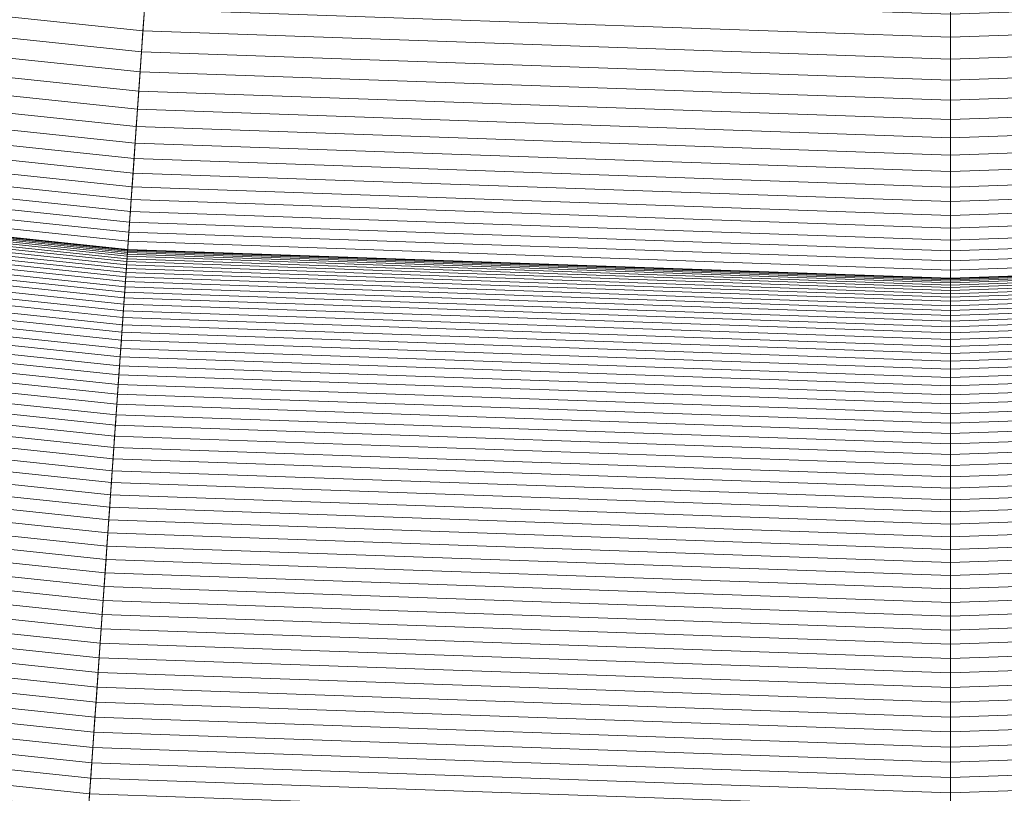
# Model space of a CAD drawing. Header units: centimetres. Extents: x -21.9 to 23.1, y -23 to 22.
# Tile 49 of 191: x -1 to 0.7, y -21.7 to -20.4. Entities that reach past the tile are written whole.
import ezdxf

# ---------------------------------------------------------------- set-up
doc = ezdxf.new("R2010")
doc.units = ezdxf.units.CM
doc.header["$LTSCALE"] = 2.54
doc.layers.add('Lucido design-1', color=7, linetype='Continuous')

# ---------------------------------------------------------------- blocks, each defined once
blk = doc.blocks.new('Gruppo-2-1')
at = {"color": 5, "linetype": 'Continuous', "lineweight": 9}
for points in [[(-1.4964, -10.2915, -940.4271), (-0.809, -10.4127, -940.4271), (-2.4934, -22.3979, -940.4271), (-4.0127, -22.13, -940.4271)], [(-1.4964, -10.2915, -940.4271), (-0.809, -10.4127, -940.4271), (-2.4934, -22.3979, -940.4271), (-4.0127, -22.13, -940.4271)], [(-0.809, -10.4127, -940.4271), (-0.1148, -10.4856, -940.4271), (-0.9591, -22.5591, -940.4271), (-2.4934, -22.3979, -940.4271)], [(-0.809, -10.4127, -940.4271), (-0.1148, -10.4856, -940.4271), (-0.9591, -22.5591, -940.4271), (-2.4934, -22.3979, -940.4271)], [(-0.1148, -10.4856, -940.4271), (0.5828, -10.51, -940.4271), (0.5828, -22.613, -940.4271), (-0.9591, -22.5591, -940.4271)], [(-0.1148, -10.4856, -940.4271), (0.5828, -10.51, -940.4271), (0.5828, -22.613, -940.4271), (-0.9591, -22.5591, -940.4271)], [(0.5828, -10.51, -940.4271), (1.2803, -10.4856, -940.4271), (2.1246, -22.5591, -940.4271), (0.5828, -22.613, -940.4271)], [(0.5828, -10.51, -940.4271), (1.2803, -10.4856, -940.4271), (2.1246, -22.5591, -940.4271), (0.5828, -22.613, -940.4271)], [(0.5828, -10.51, -940.4271), (0.5828, -22.613, -940.4271), (0.5828, -22.613, -940.4271)], [(0.5828, -10.51, -940.4271), (0.5828, -22.613, -940.4271), (0.5828, -22.613, -940.4271)], [(-2.5472, -22.7811, -1001.3271), (-0.9861, -22.9452, -1001.3271), (-0.2613, -12.5805, -1001.3271), (-1.1012, -12.4922, -1001.3271)], [(-2.4934, -22.3979, -1001.3271), (-0.9591, -22.5591, -1001.3271), (-0.2613, -12.5805, -1001.3271), (-1.1012, -12.4922, -1001.3271)], [(-1.1012, -12.4922, -1010.9271), (-0.2613, -12.5805, -1010.9271), (-0.9303, -22.1484, -1010.9271), (-2.4361, -21.9901, -1010.9271)], [(-0.9861, -22.9452, -1001.3271), (0.5828, -23, -1001.3271), (0.5828, -12.61, -1001.3271), (-0.2613, -12.5805, -1001.3271)], [(-0.9591, -22.5591, -1001.3271), (0.5828, -22.613, -1001.3271), (0.5828, -12.61, -1001.3271), (-0.2613, -12.5805, -1001.3271)], [(-0.2613, -12.5805, -1010.9271), (0.5828, -12.61, -1010.9271), (0.5828, -22.2012, -1010.9271), (-0.9303, -22.1484, -1010.9271)], [(0.5828, -23, -1001.3271), (2.1516, -22.9452, -1001.3271), (1.4268, -12.5805, -1001.3271), (0.5828, -12.61, -1001.3271)], [(0.5828, -12.61, -1010.9271), (1.4268, -12.5805, -1010.9271), (2.0959, -22.1484, -1010.9271), (0.5828, -22.2012, -1010.9271)], [(0.5828, -22.613, -1001.3271), (2.1246, -22.5591, -1001.3271), (1.4268, -12.5805, -1001.3271), (0.5828, -12.61, -1001.3271)], [(0.5828, -23, -1001.3271), (0.5828, -12.61, -1001.3271), (0.5828, -12.61, -1001.3271)], [(0.5828, -23, -1001.3271), (0.5828, -23, -1001.3271), (0.5828, -12.61, -1001.3271)], [(0.5828, -12.61, -1010.9271), (0.5828, -22.2012, -1010.9271), (0.5828, -22.2012, -1010.9271)], [(0.5828, -22.613, -1001.3271), (0.5828, -12.61, -1001.3271), (0.5828, -12.61, -1001.3271)], [(-2.1887, -20.2298, -926.1671), (-0.8063, -20.3751, -926.1671), (-0.8037, -20.3375, -926.3071), (-2.1834, -20.1924, -926.3071)], [(-2.1937, -20.2656, -926.0266), (-0.8089, -20.4111, -926.0266), (-0.8063, -20.3751, -926.1671), (-2.1887, -20.2298, -926.1671)], [(-2.1985, -20.2998, -925.8858), (-0.8113, -20.4456, -925.8858), (-0.8089, -20.4111, -926.0266), (-2.1937, -20.2656, -926.0266)], [(-2.2031, -20.3325, -925.7446), (-0.8136, -20.4785, -925.7446), (-0.8113, -20.4456, -925.8858), (-2.1985, -20.2998, -925.8858)], [(-0.8037, -20.3375, -926.3071), (0.5828, -20.3859, -926.3071), (0.5828, -20.3466, -926.4468), (-0.801, -20.2983, -926.4468)], [(0.5828, -20.3859, -926.3071), (1.9692, -20.3375, -926.3071), (1.9665, -20.2983, -926.4468), (0.5828, -20.3466, -926.4468)], [(-2.2075, -20.3636, -925.603), (-0.8158, -20.5099, -925.603), (-0.8136, -20.4785, -925.7446), (-2.2031, -20.3325, -925.7446)], [(-0.8063, -20.3751, -926.1671), (0.5828, -20.4236, -926.1671), (0.5828, -20.3859, -926.3071), (-0.8037, -20.3375, -926.3071)], [(0.5828, -20.4236, -926.1671), (1.9719, -20.3751, -926.1671), (1.9692, -20.3375, -926.3071), (0.5828, -20.3859, -926.3071)], [(0.5828, -20.3859, -926.3071), (0.5828, -20.3466, -926.4468), (0.5828, -20.3466, -926.4468)], [(-2.2116, -20.3932, -925.4611), (-0.8179, -20.5397, -925.4611), (-0.8158, -20.5099, -925.603), (-2.2075, -20.3636, -925.603)], [(-0.8089, -20.4111, -926.0266), (0.5828, -20.4597, -926.0266), (0.5828, -20.4236, -926.1671), (-0.8063, -20.3751, -926.1671)], [(0.5828, -20.4597, -926.0266), (1.9744, -20.4111, -926.0266), (1.9719, -20.3751, -926.1671), (0.5828, -20.4236, -926.1671)], [(0.5828, -20.4236, -926.1671), (0.5828, -20.3859, -926.3071), (0.5828, -20.3859, -926.3071)], [(-2.2156, -20.4213, -925.3188), (-0.8198, -20.568, -925.3188), (-0.8179, -20.5397, -925.4611), (-2.2116, -20.3932, -925.4611)], [(-2.2193, -20.4477, -925.1763), (-0.8217, -20.5946, -925.1763), (-0.8198, -20.568, -925.3188), (-2.2156, -20.4213, -925.3188)], [(-0.8113, -20.4456, -925.8858), (0.5828, -20.4943, -925.8858), (0.5828, -20.4597, -926.0266), (-0.8089, -20.4111, -926.0266)], [(0.5828, -20.4943, -925.8858), (1.9768, -20.4456, -925.8858), (1.9744, -20.4111, -926.0266), (0.5828, -20.4597, -926.0266)], [(0.5828, -20.4597, -926.0266), (0.5828, -20.4236, -926.1671), (0.5828, -20.4236, -926.1671)], [(-2.2228, -20.4726, -925.0335), (-0.8234, -20.6197, -925.0335), (-0.8217, -20.5946, -925.1763), (-2.2193, -20.4477, -925.1763)], [(-0.8136, -20.4785, -925.7446), (0.5828, -20.5273, -925.7446), (0.5828, -20.4943, -925.8858), (-0.8113, -20.4456, -925.8858)], [(0.5828, -20.5273, -925.7446), (1.9791, -20.4785, -925.7446), (1.9768, -20.4456, -925.8858), (0.5828, -20.4943, -925.8858)], [(-2.2261, -20.496, -924.8904), (-0.8251, -20.6432, -924.8904), (-0.8234, -20.6197, -925.0335), (-2.2228, -20.4726, -925.0335)], [(0.5828, -20.4943, -925.8858), (0.5828, -20.4597, -926.0266), (0.5828, -20.4597, -926.0266)], [(-0.8158, -20.5099, -925.603), (0.5828, -20.5588, -925.603), (0.5828, -20.5273, -925.7446), (-0.8136, -20.4785, -925.7446)], [(0.5828, -20.5588, -925.603), (1.9813, -20.5099, -925.603), (1.9791, -20.4785, -925.7446), (0.5828, -20.5273, -925.7446)], [(-2.2291, -20.5177, -924.747), (-0.8266, -20.6652, -924.747), (-0.8251, -20.6432, -924.8904), (-2.2261, -20.496, -924.8904)], [(0.5828, -20.5273, -925.7446), (0.5828, -20.4943, -925.8858), (0.5828, -20.4943, -925.8858)], [(-2.232, -20.5379, -924.6034), (-0.828, -20.6855, -924.6034), (-0.8266, -20.6652, -924.747), (-2.2291, -20.5177, -924.747)], [(-0.8179, -20.5397, -925.4611), (0.5828, -20.5886, -925.4611), (0.5828, -20.5588, -925.603), (-0.8158, -20.5099, -925.603)], [(0.5828, -20.5886, -925.4611), (1.9834, -20.5397, -925.4611), (1.9813, -20.5099, -925.603), (0.5828, -20.5588, -925.603)], [(-2.2346, -20.5565, -924.4596), (-0.8294, -20.7042, -924.4596), (-0.828, -20.6855, -924.6034), (-2.232, -20.5379, -924.6034)], [(-0.8198, -20.568, -925.3188), (0.5828, -20.6169, -925.3188), (0.5828, -20.5886, -925.4611), (-0.8179, -20.5397, -925.4611)], [(0.5828, -20.5588, -925.603), (0.5828, -20.5273, -925.7446), (0.5828, -20.5273, -925.7446)], [(0.5828, -20.6169, -925.3188), (1.9854, -20.568, -925.3188), (1.9834, -20.5397, -925.4611), (0.5828, -20.5886, -925.4611)], [(-2.237, -20.5736, -924.3156), (-0.8306, -20.7214, -924.3156), (-0.8294, -20.7042, -924.4596), (-2.2346, -20.5565, -924.4596)], [(0.5828, -20.5886, -925.4611), (0.5828, -20.5588, -925.603), (0.5828, -20.5588, -925.603)], [(-2.2392, -20.589, -924.1714), (-0.8316, -20.737, -924.1714), (-0.8306, -20.7214, -924.3156), (-2.237, -20.5736, -924.3156)], [(-0.8217, -20.5946, -925.1763), (0.5828, -20.6437, -925.1763), (0.5828, -20.6169, -925.3188), (-0.8198, -20.568, -925.3188)], [(0.5828, -20.6437, -925.1763), (1.9872, -20.5946, -925.1763), (1.9854, -20.568, -925.3188), (0.5828, -20.6169, -925.3188)], [(-2.2411, -20.6029, -924.0271), (-0.8326, -20.751, -924.0271), (-0.8316, -20.737, -924.1714), (-2.2392, -20.589, -924.1714)], [(0.5828, -20.6169, -925.3188), (0.5828, -20.5886, -925.4611), (0.5828, -20.5886, -925.4611)], [(-2.2423, -20.6111, -923.8924), (-0.8332, -20.7592, -923.8924), (-0.833, -20.7562, -923.9193), (-2.2418, -20.6082, -923.9193)], [(-2.2418, -20.6082, -923.9193), (-0.833, -20.7562, -923.9193), (-0.8328, -20.7539, -923.9462), (-2.2415, -20.6059, -923.9462)], [(-2.2415, -20.6059, -923.9462), (-0.8328, -20.7539, -923.9462), (-0.8327, -20.7523, -923.9731), (-2.2413, -20.6042, -923.9731)], [(-2.2413, -20.6042, -923.9731), (-0.8327, -20.7523, -923.9731), (-0.8326, -20.7513, -924.0001), (-2.2412, -20.6032, -924.0001)], [(-2.2412, -20.6032, -924.0001), (-0.8326, -20.7513, -924.0001), (-0.8326, -20.751, -924.0271), (-2.2411, -20.6029, -924.0271)], [(-0.8234, -20.6197, -925.0335), (0.5828, -20.6688, -925.0335), (0.5828, -20.6437, -925.1763), (-0.8217, -20.5946, -925.1763)], [(0.5828, -20.6688, -925.0335), (1.989, -20.6197, -925.0335), (1.9872, -20.5946, -925.1763), (0.5828, -20.6437, -925.1763)], [(-2.2448, -20.6294, -923.7861), (-0.8345, -20.7776, -923.7861), (-0.8341, -20.772, -923.8125), (-2.2441, -20.6238, -923.8125)], [(-2.2441, -20.6238, -923.8125), (-0.8341, -20.772, -923.8125), (-0.8338, -20.7671, -923.839), (-2.2434, -20.619, -923.839)], [(-2.2434, -20.619, -923.839), (-0.8338, -20.7671, -923.839), (-0.8335, -20.7628, -923.8657), (-2.2428, -20.6147, -923.8657)], [(-2.2428, -20.6147, -923.8657), (-0.8335, -20.7628, -923.8657), (-0.8332, -20.7592, -923.8924), (-2.2423, -20.6111, -923.8924)], [(-0.8251, -20.6432, -924.8904), (0.5828, -20.6924, -924.8904), (0.5828, -20.6688, -925.0335), (-0.8234, -20.6197, -925.0335)], [(0.5828, -20.6437, -925.1763), (0.5828, -20.6169, -925.3188), (0.5828, -20.6169, -925.3188)], [(0.5828, -20.6924, -924.8904), (1.9906, -20.6432, -924.8904), (1.989, -20.6197, -925.0335), (0.5828, -20.6688, -925.0335)], [(-2.2477, -20.6498, -923.7078), (-0.8359, -20.7982, -923.7078), (-0.8354, -20.7907, -923.7337), (-2.2467, -20.6424, -923.7337)], [(-2.2467, -20.6424, -923.7337), (-0.8354, -20.7907, -923.7337), (-0.8349, -20.7838, -923.7598), (-2.2457, -20.6356, -923.7598)], [(-2.2457, -20.6356, -923.7598), (-0.8349, -20.7838, -923.7598), (-0.8345, -20.7776, -923.7861), (-2.2448, -20.6294, -923.7861)], [(-0.8266, -20.6652, -924.747), (0.5828, -20.7144, -924.747), (0.5828, -20.6924, -924.8904), (-0.8251, -20.6432, -924.8904)], [(0.5828, -20.7144, -924.747), (1.9921, -20.6652, -924.747), (1.9906, -20.6432, -924.8904), (0.5828, -20.6924, -924.8904)], [(0.5828, -20.6688, -925.0335), (0.5828, -20.6437, -925.1763), (0.5828, -20.6437, -925.1763)], [(-2.2501, -20.6666, -923.6565), (-0.8371, -20.8151, -923.6565), (-0.8365, -20.8063, -923.6821), (-2.2488, -20.6579, -923.6821)], [(-2.2488, -20.6579, -923.6821), (-0.8365, -20.8063, -923.6821), (-0.8359, -20.7982, -923.7078), (-2.2477, -20.6498, -923.7078)], [(-2.2528, -20.6858, -923.6062), (-0.8385, -20.8345, -923.6062), (-0.8378, -20.8245, -923.6312), (-2.2514, -20.6759, -923.6312)], [(-2.2514, -20.6759, -923.6312), (-0.8378, -20.8245, -923.6312), (-0.8371, -20.8151, -923.6565), (-2.2501, -20.6666, -923.6565)], [(-0.828, -20.6855, -924.6034), (0.5828, -20.7348, -924.6034), (0.5828, -20.7144, -924.747), (-0.8266, -20.6652, -924.747)], [(0.5828, -20.7348, -924.6034), (1.9936, -20.6855, -924.6034), (1.9921, -20.6652, -924.747), (0.5828, -20.7144, -924.747)], [(0.5828, -20.6924, -924.8904), (0.5828, -20.6688, -925.0335), (0.5828, -20.6688, -925.0335)], [(-2.2542, -20.6964, -923.5814), (-0.8392, -20.8451, -923.5814), (-0.8385, -20.8345, -923.6062), (-2.2528, -20.6858, -923.6062)], [(-0.8294, -20.7042, -924.4596), (0.5828, -20.7536, -924.4596), (0.5828, -20.7348, -924.6034), (-0.828, -20.6855, -924.6034)], [(0.5828, -20.7536, -924.4596), (1.9949, -20.7042, -924.4596), (1.9936, -20.6855, -924.6034), (0.5828, -20.7348, -924.6034)], [(0.5828, -20.7144, -924.747), (0.5828, -20.6924, -924.8904), (0.5828, -20.6924, -924.8904)], [(-2.2575, -20.7192, -923.5326), (-0.8408, -20.8681, -923.5326), (-0.84, -20.8563, -923.5568), (-2.2558, -20.7075, -923.5568)], [(-2.2558, -20.7075, -923.5568), (-0.84, -20.8563, -923.5568), (-0.8392, -20.8451, -923.5814), (-2.2542, -20.6964, -923.5814)], [(-0.8306, -20.7214, -924.3156), (0.5828, -20.7708, -924.3156), (0.5828, -20.7536, -924.4596), (-0.8294, -20.7042, -924.4596)], [(0.5828, -20.7708, -924.3156), (1.9961, -20.7214, -924.3156), (1.9949, -20.7042, -924.4596), (0.5828, -20.7536, -924.4596)], [(-2.2592, -20.7315, -923.5086), (-0.8417, -20.8805, -923.5086), (-0.8408, -20.8681, -923.5326), (-2.2575, -20.7192, -923.5326)], [(-0.8316, -20.737, -924.1714), (0.5828, -20.7864, -924.1714), (0.5828, -20.7708, -924.3156), (-0.8306, -20.7214, -924.3156)], [(0.5828, -20.7348, -924.6034), (0.5828, -20.7144, -924.747), (0.5828, -20.7144, -924.747)], [(0.5828, -20.7864, -924.1714), (1.9972, -20.737, -924.1714), (1.9961, -20.7214, -924.3156), (0.5828, -20.7708, -924.3156)], [(-2.2629, -20.7579, -923.4616), (-0.8435, -20.907, -923.4616), (-0.8426, -20.8935, -923.485), (-2.261, -20.7444, -923.485)], [(-2.261, -20.7444, -923.485), (-0.8426, -20.8935, -923.485), (-0.8417, -20.8805, -923.5086), (-2.2592, -20.7315, -923.5086)], [(-0.8326, -20.751, -924.0271), (0.5828, -20.8004, -924.0271), (0.5828, -20.7864, -924.1714), (-0.8316, -20.737, -924.1714)], [(0.5828, -20.7536, -924.4596), (0.5828, -20.7348, -924.6034), (0.5828, -20.7348, -924.6034)], [(0.5828, -20.8004, -924.0271), (1.9981, -20.751, -924.0271), (1.9972, -20.737, -924.1714), (0.5828, -20.7864, -924.1714)], [(-2.2649, -20.7719, -923.4387), (-0.8445, -20.9212, -923.4387), (-0.8435, -20.907, -923.4616), (-2.2629, -20.7579, -923.4616)], [(-0.8338, -20.7671, -923.839), (0.5828, -20.8166, -923.839), (0.5828, -20.8123, -923.8657), (-0.8335, -20.7628, -923.8657)], [(-0.8335, -20.7628, -923.8657), (0.5828, -20.8123, -923.8657), (0.5828, -20.8087, -923.8924), (-0.8332, -20.7592, -923.8924)], [(-0.8332, -20.7592, -923.8924), (0.5828, -20.8087, -923.8924), (0.5828, -20.8057, -923.9193), (-0.833, -20.7562, -923.9193)], [(-0.833, -20.7562, -923.9193), (0.5828, -20.8057, -923.9193), (0.5828, -20.8034, -923.9462), (-0.8328, -20.7539, -923.9462)], [(-0.8328, -20.7539, -923.9462), (0.5828, -20.8034, -923.9462), (0.5828, -20.8017, -923.9731), (-0.8327, -20.7523, -923.9731)], [(-0.8327, -20.7523, -923.9731), (0.5828, -20.8017, -923.9731), (0.5828, -20.8007, -924.0001), (-0.8326, -20.7513, -924.0001)], [(-0.8326, -20.7513, -924.0001), (0.5828, -20.8007, -924.0001), (0.5828, -20.8004, -924.0271), (-0.8326, -20.751, -924.0271)], [(0.5828, -20.8007, -924.0001), (1.9982, -20.7513, -924.0001), (1.9981, -20.751, -924.0271), (0.5828, -20.8004, -924.0271)], [(0.5828, -20.8017, -923.9731), (1.9982, -20.7523, -923.9731), (1.9982, -20.7513, -924.0001), (0.5828, -20.8007, -924.0001)], [(0.5828, -20.8034, -923.9462), (1.9984, -20.7539, -923.9462), (1.9982, -20.7523, -923.9731), (0.5828, -20.8017, -923.9731)], [(0.5828, -20.7708, -924.3156), (0.5828, -20.7536, -924.4596), (0.5828, -20.7536, -924.4596)], [(0.5828, -20.8057, -923.9193), (1.9985, -20.7562, -923.9193), (1.9984, -20.7539, -923.9462), (0.5828, -20.8034, -923.9462)], [(0.5828, -20.8087, -923.8924), (1.9987, -20.7592, -923.8924), (1.9985, -20.7562, -923.9193), (0.5828, -20.8057, -923.9193)], [(0.5828, -20.8123, -923.8657), (1.999, -20.7628, -923.8657), (1.9987, -20.7592, -923.8924), (0.5828, -20.8087, -923.8924)], [(0.5828, -20.8166, -923.839), (1.9993, -20.7671, -923.839), (1.999, -20.7628, -923.8657), (0.5828, -20.8123, -923.8657)], [(-2.2669, -20.7865, -923.416), (-0.8456, -20.9359, -923.416), (-0.8445, -20.9212, -923.4387), (-2.2649, -20.7719, -923.4387)], [(-0.8349, -20.7838, -923.7598), (0.5828, -20.8333, -923.7598), (0.5828, -20.8271, -923.7861), (-0.8345, -20.7776, -923.7861)], [(-0.8345, -20.7776, -923.7861), (0.5828, -20.8271, -923.7861), (0.5828, -20.8215, -923.8125), (-0.8341, -20.772, -923.8125)], [(-0.8341, -20.772, -923.8125), (0.5828, -20.8215, -923.8125), (0.5828, -20.8166, -923.839), (-0.8338, -20.7671, -923.839)], [(0.5828, -20.8215, -923.8125), (1.9996, -20.772, -923.8125), (1.9993, -20.7671, -923.839), (0.5828, -20.8166, -923.839)], [(0.5828, -20.7864, -924.1714), (0.5828, -20.7708, -924.3156), (0.5828, -20.7708, -924.3156)], [(0.5828, -20.8271, -923.7861), (2, -20.7776, -923.7861), (1.9996, -20.772, -923.8125), (0.5828, -20.8215, -923.8125)], [(0.5828, -20.8333, -923.7598), (2.0004, -20.7838, -923.7598), (2, -20.7776, -923.7861), (0.5828, -20.8271, -923.7861)], [(-2.269, -20.8016, -923.3938), (-0.8466, -20.9511, -923.3938), (-0.8456, -20.9359, -923.416), (-2.2669, -20.7865, -923.416)], [(-0.8359, -20.7982, -923.7078), (0.5828, -20.8477, -923.7078), (0.5828, -20.8402, -923.7337), (-0.8354, -20.7907, -923.7337)], [(-0.8354, -20.7907, -923.7337), (0.5828, -20.8402, -923.7337), (0.5828, -20.8333, -923.7598), (-0.8349, -20.7838, -923.7598)], [(0.5828, -20.8402, -923.7337), (2.0009, -20.7907, -923.7337), (2.0004, -20.7838, -923.7598), (0.5828, -20.8333, -923.7598)], [(0.5828, -20.8004, -924.0271), (0.5828, -20.7864, -924.1714), (0.5828, -20.7864, -924.1714)], [(0.5828, -20.8477, -923.7078), (2.0015, -20.7982, -923.7078), (2.0009, -20.7907, -923.7337), (0.5828, -20.8402, -923.7337)], [(-2.2712, -20.8172, -923.3719), (-0.8477, -20.9669, -923.3719), (-0.8466, -20.9511, -923.3938), (-2.269, -20.8016, -923.3938)], [(-0.8371, -20.8151, -923.6565), (0.5828, -20.8647, -923.6565), (0.5828, -20.8559, -923.6821), (-0.8365, -20.8063, -923.6821)], [(-0.8365, -20.8063, -923.6821), (0.5828, -20.8559, -923.6821), (0.5828, -20.8477, -923.7078), (-0.8359, -20.7982, -923.7078)], [(0.5828, -20.8559, -923.6821), (2.002, -20.8063, -923.6821), (2.0015, -20.7982, -923.7078), (0.5828, -20.8477, -923.7078)], [(0.5828, -20.8007, -924.0001), (0.5828, -20.8004, -924.0271), (0.5828, -20.8004, -924.0271)], [(0.5828, -20.8017, -923.9731), (0.5828, -20.8007, -924.0001), (0.5828, -20.8007, -924.0001)], [(0.5828, -20.8034, -923.9462), (0.5828, -20.8017, -923.9731), (0.5828, -20.8017, -923.9731)], [(0.5828, -20.8057, -923.9193), (0.5828, -20.8034, -923.9462), (0.5828, -20.8034, -923.9462)], [(0.5828, -20.8087, -923.8924), (0.5828, -20.8057, -923.9193), (0.5828, -20.8057, -923.9193)], [(0.5828, -20.8647, -923.6565), (2.0026, -20.8151, -923.6565), (2.002, -20.8063, -923.6821), (0.5828, -20.8559, -923.6821)], [(0.5828, -20.8123, -923.8657), (0.5828, -20.8087, -923.8924), (0.5828, -20.8087, -923.8924)], [(0.5828, -20.8166, -923.839), (0.5828, -20.8123, -923.8657), (0.5828, -20.8123, -923.8657)], [(-2.2735, -20.8334, -923.3504), (-0.8489, -20.9832, -923.3504), (-0.8477, -20.9669, -923.3719), (-2.2712, -20.8172, -923.3719)], [(-0.8385, -20.8345, -923.6062), (0.5828, -20.8841, -923.6062), (0.5828, -20.8741, -923.6312), (-0.8378, -20.8245, -923.6312)], [(-0.8378, -20.8245, -923.6312), (0.5828, -20.8741, -923.6312), (0.5828, -20.8647, -923.6565), (-0.8371, -20.8151, -923.6565)], [(0.5828, -20.8741, -923.6312), (2.0033, -20.8245, -923.6312), (2.0026, -20.8151, -923.6565), (0.5828, -20.8647, -923.6565)], [(0.5828, -20.8215, -923.8125), (0.5828, -20.8166, -923.839), (0.5828, -20.8166, -923.839)], [(0.5828, -20.8271, -923.7861), (0.5828, -20.8215, -923.8125), (0.5828, -20.8215, -923.8125)], [(0.5828, -20.8841, -923.6062), (2.004, -20.8345, -923.6062), (2.0033, -20.8245, -923.6312), (0.5828, -20.8741, -923.6312)], [(0.5828, -20.8333, -923.7598), (0.5828, -20.8271, -923.7861), (0.5828, -20.8271, -923.7861)], [(-2.2759, -20.8501, -923.3293), (-0.85, -21, -923.3293), (-0.8489, -20.9832, -923.3504), (-2.2735, -20.8334, -923.3504)], [(-0.84, -20.8563, -923.5568), (0.5828, -20.906, -923.5568), (0.5828, -20.8947, -923.5814), (-0.8392, -20.8451, -923.5814)], [(-0.8392, -20.8451, -923.5814), (0.5828, -20.8947, -923.5814), (0.5828, -20.8841, -923.6062), (-0.8385, -20.8345, -923.6062)], [(0.5828, -20.8402, -923.7337), (0.5828, -20.8333, -923.7598), (0.5828, -20.8333, -923.7598)], [(0.5828, -20.8947, -923.5814), (2.0047, -20.8451, -923.5814), (2.004, -20.8345, -923.6062), (0.5828, -20.8841, -923.6062)], [(0.5828, -20.8477, -923.7078), (0.5828, -20.8402, -923.7337), (0.5828, -20.8402, -923.7337)], [(0.5828, -20.906, -923.5568), (2.0055, -20.8563, -923.5568), (2.0047, -20.8451, -923.5814), (0.5828, -20.8947, -923.5814)], [(-2.2783, -20.8673, -923.3087), (-0.8512, -21.0173, -923.3087), (-0.85, -21, -923.3293), (-2.2759, -20.8501, -923.3293)], [(-0.8408, -20.8681, -923.5326), (0.5828, -20.9178, -923.5326), (0.5828, -20.906, -923.5568), (-0.84, -20.8563, -923.5568)], [(0.5828, -20.8559, -923.6821), (0.5828, -20.8477, -923.7078), (0.5828, -20.8477, -923.7078)], [(0.5828, -20.8647, -923.6565), (0.5828, -20.8559, -923.6821), (0.5828, -20.8559, -923.6821)], [(0.5828, -20.9178, -923.5326), (2.0063, -20.8681, -923.5326), (2.0055, -20.8563, -923.5568), (0.5828, -20.906, -923.5568)], [(-2.2808, -20.885, -923.2885), (-0.8525, -21.0352, -923.2885), (-0.8512, -21.0173, -923.3087), (-2.2783, -20.8673, -923.3087)], [(-0.8426, -20.8935, -923.485), (0.5828, -20.9433, -923.485), (0.5828, -20.9302, -923.5086), (-0.8417, -20.8805, -923.5086)], [(-0.8417, -20.8805, -923.5086), (0.5828, -20.9302, -923.5086), (0.5828, -20.9178, -923.5326), (-0.8408, -20.8681, -923.5326)], [(0.5828, -20.8741, -923.6312), (0.5828, -20.8647, -923.6565), (0.5828, -20.8647, -923.6565)], [(0.5828, -20.9302, -923.5086), (2.0072, -20.8805, -923.5086), (2.0063, -20.8681, -923.5326), (0.5828, -20.9178, -923.5326)], [(0.5828, -20.8841, -923.6062), (0.5828, -20.8741, -923.6312), (0.5828, -20.8741, -923.6312)], [(0.5828, -20.9433, -923.485), (2.0081, -20.8935, -923.485), (2.0072, -20.8805, -923.5086), (0.5828, -20.9302, -923.5086)], [(-2.2833, -20.9032, -923.2687), (-0.8538, -21.0535, -923.2687), (-0.8525, -21.0352, -923.2885), (-2.2808, -20.885, -923.2885)], [(-0.8435, -20.907, -923.4616), (0.5828, -20.9569, -923.4616), (0.5828, -20.9433, -923.485), (-0.8426, -20.8935, -923.485)], [(0.5828, -20.8947, -923.5814), (0.5828, -20.8841, -923.6062), (0.5828, -20.8841, -923.6062)], [(0.5828, -20.9569, -923.4616), (2.0091, -20.907, -923.4616), (2.0081, -20.8935, -923.485), (0.5828, -20.9433, -923.485)], [(0.5828, -20.906, -923.5568), (0.5828, -20.8947, -923.5814), (0.5828, -20.8947, -923.5814)], [(-2.2859, -20.9219, -923.2494), (-0.8551, -21.0723, -923.2494), (-0.8538, -21.0535, -923.2687), (-2.2833, -20.9032, -923.2687)], [(-0.8445, -20.9212, -923.4387), (0.5828, -20.971, -923.4387), (0.5828, -20.9569, -923.4616), (-0.8435, -20.907, -923.4616)], [(0.5828, -20.9178, -923.5326), (0.5828, -20.906, -923.5568), (0.5828, -20.906, -923.5568)], [(0.5828, -20.971, -923.4387), (2.0101, -20.9212, -923.4387), (2.0091, -20.907, -923.4616), (0.5828, -20.9569, -923.4616)], [(-2.2886, -20.941, -923.2305), (-0.8564, -21.0916, -923.2305), (-0.8551, -21.0723, -923.2494), (-2.2859, -20.9219, -923.2494)], [(-0.8456, -20.9359, -923.416), (0.5828, -20.9857, -923.416), (0.5828, -20.971, -923.4387), (-0.8445, -20.9212, -923.4387)], [(0.5828, -20.9302, -923.5086), (0.5828, -20.9178, -923.5326), (0.5828, -20.9178, -923.5326)], [(0.5828, -20.9857, -923.416), (2.0111, -20.9359, -923.416), (2.0101, -20.9212, -923.4387), (0.5828, -20.971, -923.4387)], [(0.5828, -20.9433, -923.485), (0.5828, -20.9302, -923.5086), (0.5828, -20.9302, -923.5086)], [(-2.2914, -20.9606, -923.2122), (-0.8578, -21.1113, -923.2122), (-0.8564, -21.0916, -923.2305), (-2.2886, -20.941, -923.2305)], [(-0.8466, -20.9511, -923.3938), (0.5828, -21.001, -923.3938), (0.5828, -20.9857, -923.416), (-0.8456, -20.9359, -923.416)], [(0.5828, -21.001, -923.3938), (2.0121, -20.9511, -923.3938), (2.0111, -20.9359, -923.416), (0.5828, -20.9857, -923.416)], [(0.5828, -20.9569, -923.4616), (0.5828, -20.9433, -923.485), (0.5828, -20.9433, -923.485)], [(-2.2942, -20.9806, -923.1943), (-0.8592, -21.1315, -923.1943), (-0.8578, -21.1113, -923.2122), (-2.2914, -20.9606, -923.2122)], [(-0.8477, -20.9669, -923.3719), (0.5828, -21.0168, -923.3719), (0.5828, -21.001, -923.3938), (-0.8466, -20.9511, -923.3938)], [(0.5828, -21.0168, -923.3719), (2.0132, -20.9669, -923.3719), (2.0121, -20.9511, -923.3938), (0.5828, -21.001, -923.3938)], [(0.5828, -20.971, -923.4387), (0.5828, -20.9569, -923.4616), (0.5828, -20.9569, -923.4616)], [(-2.2971, -21.0011, -923.1769), (-0.8607, -21.1521, -923.1769), (-0.8592, -21.1315, -923.1943), (-2.2942, -20.9806, -923.1943)], [(-0.85, -21, -923.3293), (0.5828, -21.05, -923.3293), (0.5828, -21.0332, -923.3504), (-0.8489, -20.9832, -923.3504)], [(-0.8489, -20.9832, -923.3504), (0.5828, -21.0332, -923.3504), (0.5828, -21.0168, -923.3719), (-0.8477, -20.9669, -923.3719)], [(0.5828, -21.0332, -923.3504), (2.0144, -20.9832, -923.3504), (2.0132, -20.9669, -923.3719), (0.5828, -21.0168, -923.3719)], [(0.5828, -20.9857, -923.416), (0.5828, -20.971, -923.4387), (0.5828, -20.971, -923.4387)], [(0.5828, -21.05, -923.3293), (2.0156, -21, -923.3293), (2.0144, -20.9832, -923.3504), (0.5828, -21.0332, -923.3504)], [(-0.8512, -21.0173, -923.3087), (0.5828, -21.0674, -923.3087), (0.5828, -21.05, -923.3293), (-0.85, -21, -923.3293)], [(0.5828, -21.001, -923.3938), (0.5828, -20.9857, -923.416), (0.5828, -20.9857, -923.416)], [(0.5828, -21.0674, -923.3087), (2.0168, -21.0173, -923.3087), (2.0156, -21, -923.3293), (0.5828, -21.05, -923.3293)], [(-2.3, -21.022, -923.16), (-0.8621, -21.1731, -923.16), (-0.8607, -21.1521, -923.1769), (-2.2971, -21.0011, -923.1769)], [(0.5828, -21.0168, -923.3719), (0.5828, -21.001, -923.3938), (0.5828, -21.001, -923.3938)], [(0.5828, -21.0332, -923.3504), (0.5828, -21.0168, -923.3719), (0.5828, -21.0168, -923.3719)], [(-2.303, -21.0432, -923.1437), (-0.8636, -21.1945, -923.1437), (-0.8621, -21.1731, -923.16), (-2.3, -21.022, -923.16)], [(-0.8525, -21.0352, -923.2885), (0.5828, -21.0853, -923.2885), (0.5828, -21.0674, -923.3087), (-0.8512, -21.0173, -923.3087)], [(0.5828, -21.0853, -923.2885), (2.018, -21.0352, -923.2885), (2.0168, -21.0173, -923.3087), (0.5828, -21.0674, -923.3087)], [(0.5828, -21.05, -923.3293), (0.5828, -21.0332, -923.3504), (0.5828, -21.0332, -923.3504)], [(-2.306, -21.0649, -923.1279), (-0.8652, -21.2163, -923.1279), (-0.8636, -21.1945, -923.1437), (-2.303, -21.0432, -923.1437)], [(-0.8538, -21.0535, -923.2687), (0.5828, -21.1037, -923.2687), (0.5828, -21.0853, -923.2885), (-0.8525, -21.0352, -923.2885)], [(0.5828, -21.1037, -923.2687), (2.0193, -21.0535, -923.2687), (2.018, -21.0352, -923.2885), (0.5828, -21.0853, -923.2885)], [(0.5828, -21.0674, -923.3087), (0.5828, -21.05, -923.3293), (0.5828, -21.05, -923.3293)], [(-2.3091, -21.0869, -923.1126), (-0.8667, -21.2386, -923.1126), (-0.8652, -21.2163, -923.1279), (-2.306, -21.0649, -923.1279)], [(-0.8551, -21.0723, -923.2494), (0.5828, -21.1225, -923.2494), (0.5828, -21.1037, -923.2687), (-0.8538, -21.0535, -923.2687)], [(0.5828, -21.1225, -923.2494), (2.0206, -21.0723, -923.2494), (2.0193, -21.0535, -923.2687), (0.5828, -21.1037, -923.2687)], [(0.5828, -21.0853, -923.2885), (0.5828, -21.0674, -923.3087), (0.5828, -21.0674, -923.3087)], [(-0.8564, -21.0916, -923.2305), (0.5828, -21.1418, -923.2305), (0.5828, -21.1225, -923.2494), (-0.8551, -21.0723, -923.2494)], [(0.5828, -21.1418, -923.2305), (2.022, -21.0916, -923.2305), (2.0206, -21.0723, -923.2494), (0.5828, -21.1225, -923.2494)], [(-2.3123, -21.1094, -923.0979), (-0.8683, -21.2611, -923.0979), (-0.8667, -21.2386, -923.1126), (-2.3091, -21.0869, -923.1126)], [(-0.8578, -21.1113, -923.2122), (0.5828, -21.1616, -923.2122), (0.5828, -21.1418, -923.2305), (-0.8564, -21.0916, -923.2305)], [(0.5828, -21.1037, -923.2687), (0.5828, -21.0853, -923.2885), (0.5828, -21.0853, -923.2885)], [(0.5828, -21.1616, -923.2122), (2.0233, -21.1113, -923.2122), (2.022, -21.0916, -923.2305), (0.5828, -21.1418, -923.2305)], [(-2.3155, -21.1321, -923.0837), (-0.8699, -21.284, -923.0837), (-0.8683, -21.2611, -923.0979), (-2.3123, -21.1094, -923.0979)], [(-0.8592, -21.1315, -923.1943), (0.5828, -21.1818, -923.1943), (0.5828, -21.1616, -923.2122), (-0.8578, -21.1113, -923.2122)], [(0.5828, -21.1225, -923.2494), (0.5828, -21.1037, -923.2687), (0.5828, -21.1037, -923.2687)], [(0.5828, -21.1818, -923.1943), (2.0248, -21.1315, -923.1943), (2.0233, -21.1113, -923.2122), (0.5828, -21.1616, -923.2122)], [(-2.3187, -21.1552, -923.0701), (-0.8715, -21.3073, -923.0701), (-0.8699, -21.284, -923.0837), (-2.3155, -21.1321, -923.0837)], [(-0.8607, -21.1521, -923.1769), (0.5828, -21.2025, -923.1769), (0.5828, -21.1818, -923.1943), (-0.8592, -21.1315, -923.1943)], [(0.5828, -21.1418, -923.2305), (0.5828, -21.1225, -923.2494), (0.5828, -21.1225, -923.2494)], [(0.5828, -21.2025, -923.1769), (2.0262, -21.1521, -923.1769), (2.0248, -21.1315, -923.1943), (0.5828, -21.1818, -923.1943)], [(-0.8621, -21.1731, -923.16), (0.5828, -21.2236, -923.16), (0.5828, -21.2025, -923.1769), (-0.8607, -21.1521, -923.1769)], [(0.5828, -21.1616, -923.2122), (0.5828, -21.1418, -923.2305), (0.5828, -21.1418, -923.2305)], [(0.5828, -21.2236, -923.16), (2.0277, -21.1731, -923.16), (2.0262, -21.1521, -923.1769), (0.5828, -21.2025, -923.1769)], [(-2.322, -21.1786, -923.0571), (-0.8732, -21.3309, -923.0571), (-0.8715, -21.3073, -923.0701), (-2.3187, -21.1552, -923.0701)], [(0.5828, -21.1818, -923.1943), (0.5828, -21.1616, -923.2122), (0.5828, -21.1616, -923.2122)], [(-2.3254, -21.2023, -923.0447), (-0.8748, -21.3548, -923.0447), (-0.8732, -21.3309, -923.0571), (-2.322, -21.1786, -923.0571)], [(-0.8636, -21.1945, -923.1437), (0.5828, -21.245, -923.1437), (0.5828, -21.2236, -923.16), (-0.8621, -21.1731, -923.16)], [(0.5828, -21.245, -923.1437), (2.0292, -21.1945, -923.1437), (2.0277, -21.1731, -923.16), (0.5828, -21.2236, -923.16)], [(0.5828, -21.2025, -923.1769), (0.5828, -21.1818, -923.1943), (0.5828, -21.1818, -923.1943)], [(-2.3287, -21.2264, -923.0328), (-0.8765, -21.379, -923.0328), (-0.8748, -21.3548, -923.0447), (-2.3254, -21.2023, -923.0447)], [(-0.8652, -21.2163, -923.1279), (0.5828, -21.2669, -923.1279), (0.5828, -21.245, -923.1437), (-0.8636, -21.1945, -923.1437)], [(0.5828, -21.2669, -923.1279), (2.0307, -21.2163, -923.1279), (2.0292, -21.1945, -923.1437), (0.5828, -21.245, -923.1437)], [(0.5828, -21.2236, -923.16), (0.5828, -21.2025, -923.1769), (0.5828, -21.2025, -923.1769)], [(-0.8667, -21.2386, -923.1126), (0.5828, -21.2892, -923.1126), (0.5828, -21.2669, -923.1279), (-0.8652, -21.2163, -923.1279)], [(0.5828, -21.2892, -923.1126), (2.0322, -21.2386, -923.1126), (2.0307, -21.2163, -923.1279), (0.5828, -21.2669, -923.1279)], [(-2.3321, -21.2507, -923.0216), (-0.8783, -21.4035, -923.0216), (-0.8765, -21.379, -923.0328), (-2.3287, -21.2264, -923.0328)], [(0.5828, -21.245, -923.1437), (0.5828, -21.2236, -923.16), (0.5828, -21.2236, -923.16)], [(-2.3356, -21.2752, -923.011), (-0.88, -21.4282, -923.011), (-0.8783, -21.4035, -923.0216), (-2.3321, -21.2507, -923.0216)], [(-0.8683, -21.2611, -923.0979), (0.5828, -21.3118, -923.0979), (0.5828, -21.2892, -923.1126), (-0.8667, -21.2386, -923.1126)], [(0.5828, -21.3118, -923.0979), (2.0338, -21.2611, -923.0979), (2.0322, -21.2386, -923.1126), (0.5828, -21.2892, -923.1126)], [(0.5828, -21.2669, -923.1279), (0.5828, -21.245, -923.1437), (0.5828, -21.245, -923.1437)], [(-0.8699, -21.284, -923.0837), (0.5828, -21.3348, -923.0837), (0.5828, -21.3118, -923.0979), (-0.8683, -21.2611, -923.0979)], [(0.5828, -21.3348, -923.0837), (2.0354, -21.284, -923.0837), (2.0338, -21.2611, -923.0979), (0.5828, -21.3118, -923.0979)], [(0.5828, -21.2892, -923.1126), (0.5828, -21.2669, -923.1279), (0.5828, -21.2669, -923.1279)], [(-2.3391, -21.3001, -923.0009), (-0.8817, -21.4532, -923.0009), (-0.88, -21.4282, -923.011), (-2.3356, -21.2752, -923.011)], [(-0.8715, -21.3073, -923.0701), (0.5828, -21.3581, -923.0701), (0.5828, -21.3348, -923.0837), (-0.8699, -21.284, -923.0837)], [(0.5828, -21.3581, -923.0701), (2.0371, -21.3073, -923.0701), (2.0354, -21.284, -923.0837), (0.5828, -21.3348, -923.0837)], [(-2.3426, -21.3251, -922.9915), (-0.8835, -21.4785, -922.9915), (-0.8817, -21.4532, -923.0009), (-2.3391, -21.3001, -923.0009)], [(0.5828, -21.3118, -923.0979), (0.5828, -21.2892, -923.1126), (0.5828, -21.2892, -923.1126)], [(-0.8732, -21.3309, -923.0571), (0.5828, -21.3817, -923.0571), (0.5828, -21.3581, -923.0701), (-0.8715, -21.3073, -923.0701)], [(0.5828, -21.3817, -923.0571), (2.0387, -21.3309, -923.0571), (2.0371, -21.3073, -923.0701), (0.5828, -21.3581, -923.0701)], [(0.5828, -21.3348, -923.0837), (0.5828, -21.3118, -923.0979), (0.5828, -21.3118, -923.0979)], [(-2.3462, -21.3504, -922.9828), (-0.8853, -21.5039, -922.9828), (-0.8835, -21.4785, -922.9915), (-2.3426, -21.3251, -922.9915)], [(-0.8748, -21.3548, -923.0447), (0.5828, -21.4057, -923.0447), (0.5828, -21.3817, -923.0571), (-0.8732, -21.3309, -923.0571)], [(0.5828, -21.4057, -923.0447), (2.0404, -21.3548, -923.0447), (2.0387, -21.3309, -923.0571), (0.5828, -21.3817, -923.0571)], [(0.5828, -21.3581, -923.0701), (0.5828, -21.3348, -923.0837), (0.5828, -21.3348, -923.0837)], [(-2.3497, -21.3759, -922.9746), (-0.8871, -21.5296, -922.9746), (-0.8853, -21.5039, -922.9828), (-2.3462, -21.3504, -922.9828)], [(-0.8765, -21.379, -923.0328), (0.5828, -21.43, -923.0328), (0.5828, -21.4057, -923.0447), (-0.8748, -21.3548, -923.0447)], [(0.5828, -21.43, -923.0328), (2.0421, -21.379, -923.0328), (2.0404, -21.3548, -923.0447), (0.5828, -21.4057, -923.0447)], [(0.5828, -21.3817, -923.0571), (0.5828, -21.3581, -923.0701), (0.5828, -21.3581, -923.0701)], [(-2.3534, -21.4015, -922.9671), (-0.8889, -21.5555, -922.9671), (-0.8871, -21.5296, -922.9746), (-2.3497, -21.3759, -922.9746)], [(-0.8783, -21.4035, -923.0216), (0.5828, -21.4545, -923.0216), (0.5828, -21.43, -923.0328), (-0.8765, -21.379, -923.0328)], [(0.5828, -21.4545, -923.0216), (2.0438, -21.4035, -923.0216), (2.0421, -21.379, -923.0328), (0.5828, -21.43, -923.0328)], [(0.5828, -21.4057, -923.0447), (0.5828, -21.3817, -923.0571), (0.5828, -21.3817, -923.0571)], [(-2.357, -21.4274, -922.9602), (-0.8907, -21.5815, -922.9602), (-0.8889, -21.5555, -922.9671), (-2.3534, -21.4015, -922.9671)], [(-0.88, -21.4282, -923.011), (0.5828, -21.4793, -923.011), (0.5828, -21.4545, -923.0216), (-0.8783, -21.4035, -923.0216)], [(0.5828, -21.4793, -923.011), (2.0455, -21.4282, -923.011), (2.0438, -21.4035, -923.0216), (0.5828, -21.4545, -923.0216)], [(0.5828, -21.43, -923.0328), (0.5828, -21.4057, -923.0447), (0.5828, -21.4057, -923.0447)], [(-2.3606, -21.4534, -922.954), (-0.8925, -21.6077, -922.954), (-0.8907, -21.5815, -922.9602), (-2.357, -21.4274, -922.9602)], [(-0.8817, -21.4532, -923.0009), (0.5828, -21.5044, -923.0009), (0.5828, -21.4793, -923.011), (-0.88, -21.4282, -923.011)], [(0.5828, -21.5044, -923.0009), (2.0473, -21.4532, -923.0009), (2.0455, -21.4282, -923.011), (0.5828, -21.4793, -923.011)], [(0.5828, -21.4545, -923.0216), (0.5828, -21.43, -923.0328), (0.5828, -21.43, -923.0328)], [(-2.3643, -21.4795, -922.9484), (-0.8944, -21.634, -922.9484), (-0.8925, -21.6077, -922.954), (-2.3606, -21.4534, -922.954)], [(-0.8835, -21.4785, -922.9915), (0.5828, -21.5297, -922.9915), (0.5828, -21.5044, -923.0009), (-0.8817, -21.4532, -923.0009)], [(0.5828, -21.5297, -922.9915), (2.049, -21.4785, -922.9915), (2.0473, -21.4532, -923.0009), (0.5828, -21.5044, -923.0009)], [(0.5828, -21.4793, -923.011), (0.5828, -21.4545, -923.0216), (0.5828, -21.4545, -923.0216)], [(-2.368, -21.5058, -922.9434), (-0.8962, -21.6605, -922.9434), (-0.8944, -21.634, -922.9484), (-2.3643, -21.4795, -922.9484)], [(-0.8853, -21.5039, -922.9828), (0.5828, -21.5552, -922.9828), (0.5828, -21.5297, -922.9915), (-0.8835, -21.4785, -922.9915)], [(0.5828, -21.5552, -922.9828), (2.0508, -21.5039, -922.9828), (2.049, -21.4785, -922.9915), (0.5828, -21.5297, -922.9915)], [(0.5828, -21.5044, -923.0009), (0.5828, -21.4793, -923.011), (0.5828, -21.4793, -923.011)], [(-2.3717, -21.5322, -922.9392), (-0.8981, -21.6871, -922.9392), (-0.8962, -21.6605, -922.9434), (-2.368, -21.5058, -922.9434)], [(-0.8871, -21.5296, -922.9746), (0.5828, -21.5809, -922.9746), (0.5828, -21.5552, -922.9828), (-0.8853, -21.5039, -922.9828)], [(0.5828, -21.5809, -922.9746), (2.0526, -21.5296, -922.9746), (2.0508, -21.5039, -922.9828), (0.5828, -21.5552, -922.9828)], [(0.5828, -21.5297, -922.9915), (0.5828, -21.5044, -923.0009), (0.5828, -21.5044, -923.0009)], [(-2.3754, -21.5587, -922.9355), (-0.9, -21.7138, -922.9355), (-0.8981, -21.6871, -922.9392), (-2.3717, -21.5322, -922.9392)], [(-0.8889, -21.5555, -922.9671), (0.5828, -21.6069, -922.9671), (0.5828, -21.5809, -922.9746), (-0.8871, -21.5296, -922.9746)], [(0.5828, -21.6069, -922.9671), (2.0544, -21.5555, -922.9671), (2.0526, -21.5296, -922.9746), (0.5828, -21.5809, -922.9746)], [(0.5828, -21.5552, -922.9828), (0.5828, -21.5297, -922.9915), (0.5828, -21.5297, -922.9915)], [(-2.3792, -21.5853, -922.9325), (-0.9018, -21.7405, -922.9325), (-0.9, -21.7138, -922.9355), (-2.3754, -21.5587, -922.9355)], [(-0.8907, -21.5815, -922.9602), (0.5828, -21.633, -922.9602), (0.5828, -21.6069, -922.9671), (-0.8889, -21.5555, -922.9671)], [(0.5828, -21.5809, -922.9746), (0.5828, -21.5552, -922.9828), (0.5828, -21.5552, -922.9828)], [(0.5828, -21.633, -922.9602), (2.0562, -21.5815, -922.9602), (2.0544, -21.5555, -922.9671), (0.5828, -21.6069, -922.9671)], [(-2.3829, -21.6119, -922.9302), (-0.9037, -21.7674, -922.9302), (-0.9018, -21.7405, -922.9325), (-2.3792, -21.5853, -922.9325)], [(-0.8925, -21.6077, -922.954), (0.5828, -21.6592, -922.954), (0.5828, -21.633, -922.9602), (-0.8907, -21.5815, -922.9602)], [(0.5828, -21.6069, -922.9671), (0.5828, -21.5809, -922.9746), (0.5828, -21.5809, -922.9746)], [(0.5828, -21.6592, -922.954), (2.0581, -21.6077, -922.954), (2.0562, -21.5815, -922.9602), (0.5828, -21.633, -922.9602)], [(-0.8944, -21.634, -922.9484), (0.5828, -21.6856, -922.9484), (0.5828, -21.6592, -922.954), (-0.8925, -21.6077, -922.954)], [(0.5828, -21.633, -922.9602), (0.5828, -21.6069, -922.9671), (0.5828, -21.6069, -922.9671)], [(0.5828, -21.6856, -922.9484), (2.0599, -21.634, -922.9484), (2.0581, -21.6077, -922.954), (0.5828, -21.6592, -922.954)], [(-2.3867, -21.6386, -922.9286), (-0.9056, -21.7943, -922.9286), (-0.9037, -21.7674, -922.9302), (-2.3829, -21.6119, -922.9302)], [(-2.3904, -21.6653, -922.9276), (-0.9075, -21.8212, -922.9276), (-0.9056, -21.7943, -922.9286), (-2.3867, -21.6386, -922.9286)], [(-0.8962, -21.6605, -922.9434), (0.5828, -21.7122, -922.9434), (0.5828, -21.6856, -922.9484), (-0.8944, -21.634, -922.9484)], [(0.5828, -21.6592, -922.954), (0.5828, -21.633, -922.9602), (0.5828, -21.633, -922.9602)], [(0.5828, -21.7122, -922.9434), (2.0618, -21.6605, -922.9434), (2.0599, -21.634, -922.9484), (0.5828, -21.6856, -922.9484)], [(-0.8981, -21.6871, -922.9392), (0.5828, -21.7388, -922.9392), (0.5828, -21.7122, -922.9434), (-0.8962, -21.6605, -922.9434)], [(0.5828, -21.6856, -922.9484), (0.5828, -21.6592, -922.954), (0.5828, -21.6592, -922.954)], [(0.5828, -21.7388, -922.9392), (2.0636, -21.6871, -922.9392), (2.0618, -21.6605, -922.9434), (0.5828, -21.7122, -922.9434)], [(-2.3942, -21.692, -922.9271), (-0.9093, -21.8481, -922.9271), (-0.9075, -21.8212, -922.9276), (-2.3904, -21.6653, -922.9276)], [(0.5828, -21.7122, -922.9434), (0.5828, -21.6856, -922.9484), (0.5828, -21.6856, -922.9484)]]:
    blk.add_3dface(points, dxfattribs=at)

msp = doc.modelspace()

# ---------------------------------------------------------------- block references
at = {"layer": 'Lucido design-1', "color": 5, "true_color": 0x0000ff}
msp.add_blockref('Gruppo-2-1', (0, 0), dxfattribs=at)

doc.saveas('drawing.dxf')
